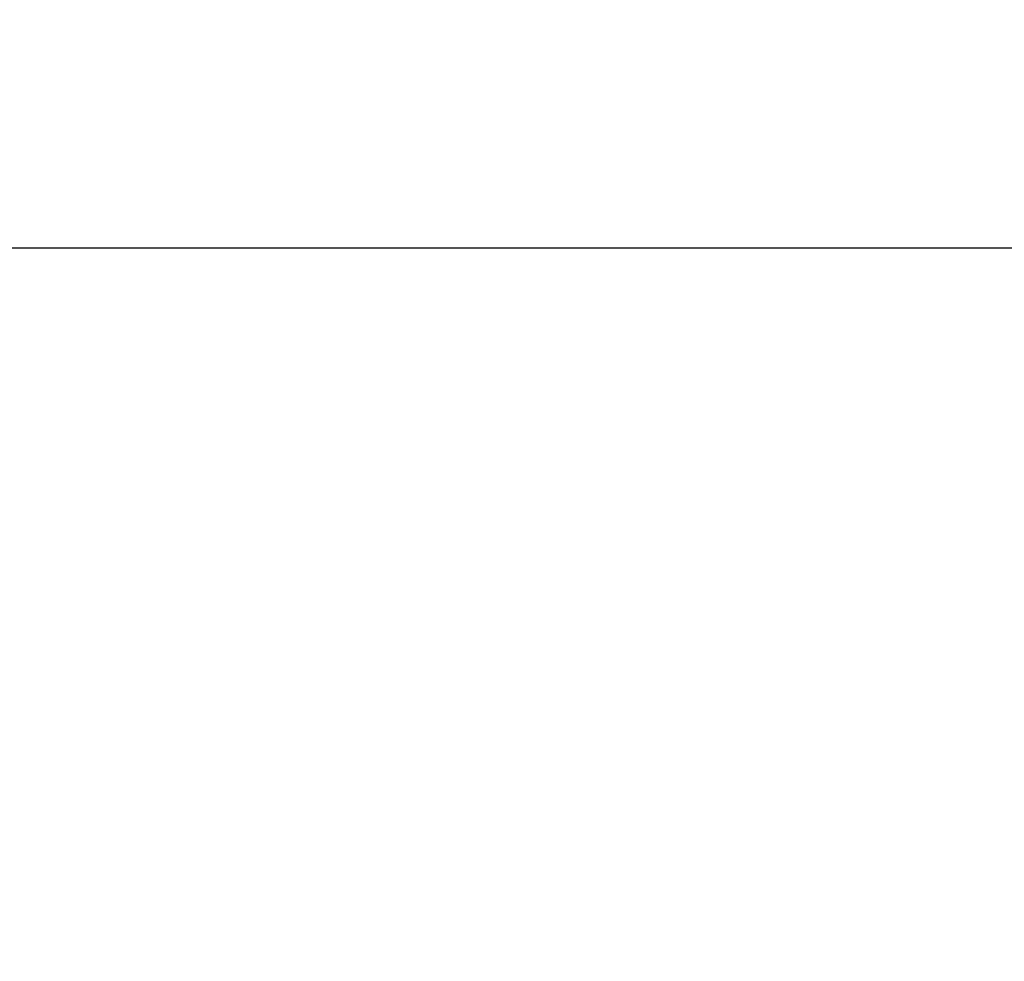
# Model space of a CAD drawing. Header units: millimetres. Extents: x -421 to 421, y 0 to 721.
# Tile 37 of 256: x -260.91 to -257.54, y 215.03 to 218.25. Entities that reach past the tile are written whole.
import ezdxf

# ---------------------------------------------------------------- set-up
doc = ezdxf.new("R2010")
doc.units = ezdxf.units.MM
doc.header["$MEASUREMENT"] = 0
doc.layers.add('IGES LEVEL 22', color=7, linetype='Continuous')
doc.layers.add('IGES LEVEL 5', color=7, linetype='Continuous')

msp = doc.modelspace()

# ---------------------------------------------------------------- linework, layer by layer
at = {"layer": 'IGES LEVEL 22', "color": 255}
for points, knots in [([(-258.4085, 277.2109, -485.7068), (-258.3594, 276.8284, -485.8164), (-258.3098, 276.4475, -485.9313), (-258.2086, 275.6849, -486.1558), (-258.1571, 275.3038, -486.268), (-258.0002, 274.1612, -486.6046), (-257.892, 273.4005, -486.829), (-257.5561, 271.1218, -487.502), (-257.3171, 269.6069, -487.9503), (-256.5485, 265.0772, -489.2938), (-255.9678, 262.0806, -490.1881), (-253.9541, 253.1843, -492.8587), (-252.2554, 247.3809, -494.6282), (-247.687, 236.3788, -498.05), (-244.7978, 231.1882, -499.7019), (-239.3256, 224.2868, -501.9185), (-237.3058, 222.1231, -502.6115), (-232.928, 218.1384, -503.8865), (-230.5553, 216.305, -504.4669), (-223.0277, 211.3015, -506.04), (-217.4464, 208.619, -506.8607), (-205.7711, 204.194, -508.1974), (-199.6814, 202.4409, -508.7175), (-181.0956, 197.9982, -510.0273), (-168.3047, 196.0801, -510.5818), (-155.4787, 194.4921, -511.041)], [0, 0, 0, 0, 0.0078125, 0.0078125, 0.015625, 0.015625, 0.03125, 0.03125, 0.0625, 0.0625, 0.125, 0.125, 0.25, 0.25, 0.375, 0.375, 0.4375, 0.4375, 0.5, 0.5, 0.625, 0.625, 0.75, 0.75, 1, 1, 1, 1]), ([(-260.8559, 276.8832, -485.6594), (-260.4536, 273.8284, -486.535), (-260.0187, 270.777, -487.4307), (-258.9912, 264.714, -489.1946), (-258.4084, 261.6983, -490.0743), (-256.3819, 252.7141, -492.702), (-254.674, 246.8029, -494.4426), (-249.9121, 235.2969, -497.8609), (-246.9159, 229.8831, -499.4861), (-241.0437, 222.5133, -501.7066), (-238.8771, 220.215, -502.3983), (-234.2268, 216.0276, -503.6575), (-231.7298, 214.1217, -504.2279), (-226.43, 210.6447, -505.2653), (-223.6257, 209.0773, -505.7304), (-217.9142, 206.2891, -506.5543), (-214.9871, 205.0551, -506.9172), (-206.0463, 201.7122, -507.8975), (-199.8541, 199.953, -508.4087), (-187.3972, 197.0035, -509.2651), (-181.113, 195.8079, -509.6163), (-168.4811, 193.7304, -510.215), (-162.1329, 192.8517, -510.4628), (-155.7668, 192.0632, -510.6894)], [3, 3, 3, 3, 3.0625, 3.0625, 3.125, 3.125, 3.25, 3.25, 3.375, 3.375, 3.4375, 3.4375, 3.5, 3.5, 3.5625, 3.5625, 3.625, 3.625, 3.75, 3.75, 3.875, 3.875, 4, 4, 4, 4]), ([(-155.7668, 192.0632, -510.6894), (-162.1329, 192.8517, -510.4628), (-168.4811, 193.7304, -510.215), (-181.113, 195.8079, -509.6163), (-187.3972, 197.0035, -509.2651), (-199.8541, 199.953, -508.4087), (-206.0463, 201.7122, -507.8975), (-214.9871, 205.0551, -506.9172), (-217.9142, 206.2891, -506.5543), (-223.6257, 209.0773, -505.7304), (-226.43, 210.6447, -505.2653), (-231.7298, 214.1217, -504.2279), (-234.2268, 216.0276, -503.6575), (-238.8771, 220.215, -502.3983), (-241.0437, 222.5133, -501.7066), (-246.9159, 229.8831, -499.4861), (-249.9121, 235.2969, -497.8609), (-254.674, 246.8029, -494.4426), (-256.3819, 252.7141, -492.702), (-258.4084, 261.6983, -490.0743), (-258.9912, 264.714, -489.1946), (-260.0187, 270.777, -487.4307), (-260.4536, 273.8284, -486.535), (-260.8559, 276.8832, -485.6594)], [0.075032, 0.075032, 0.075032, 0.075032, 0.200032, 0.200032, 0.325032, 0.325032, 0.450032, 0.450032, 0.512532, 0.512532, 0.575032, 0.575032, 0.637532, 0.637532, 0.700032, 0.700032, 0.825032, 0.825032, 0.950032, 0.950032, 1.012532, 1.012532, 1.075032, 1.075032, 1.075032, 1.075032])]:
    msp.add_open_spline(points, degree=3, knots=knots, dxfattribs=at)
at = {"layer": 'IGES LEVEL 22'}
msp.add_open_spline([(-155.7668, 192.0632, -510.6894), (-162.1329, 192.8517, -510.4628), (-168.4811, 193.7304, -510.215), (-181.113, 195.8079, -509.6163), (-187.3972, 197.0035, -509.2651), (-199.8541, 199.953, -508.4087), (-206.0463, 201.7122, -507.8975), (-214.9871, 205.0551, -506.9172), (-217.9142, 206.2891, -506.5543), (-223.6257, 209.0773, -505.7304), (-226.43, 210.6447, -505.2653), (-231.7298, 214.1217, -504.2279), (-234.2268, 216.0276, -503.6575), (-238.8771, 220.215, -502.3983), (-241.0437, 222.5133, -501.7066), (-246.9159, 229.8831, -499.4861), (-249.9121, 235.2969, -497.8609), (-254.674, 246.8029, -494.4426), (-256.3819, 252.7141, -492.702), (-258.4084, 261.6983, -490.0743), (-258.9912, 264.714, -489.1946), (-260.0187, 270.777, -487.4307), (-260.4536, 273.8284, -486.535), (-260.8559, 276.8832, -485.6594)], degree=3, knots=[0, 0, 0, 0, 0.125, 0.125, 0.25, 0.25, 0.375, 0.375, 0.4375, 0.4375, 0.5, 0.5, 0.5625, 0.5625, 0.625, 0.625, 0.75, 0.75, 0.875, 0.875, 0.9375, 0.9375, 1, 1, 1, 1], dxfattribs=at)
at = {"layer": 'IGES LEVEL 5', "color": 255}
msp.add_open_spline([(-308.3509, 217.4711, -92.969), (0, 217.4711, -92.969), (308.3509, 217.4711, -92.969)], degree=2, dxfattribs=at)

doc.saveas('drawing.dxf')
